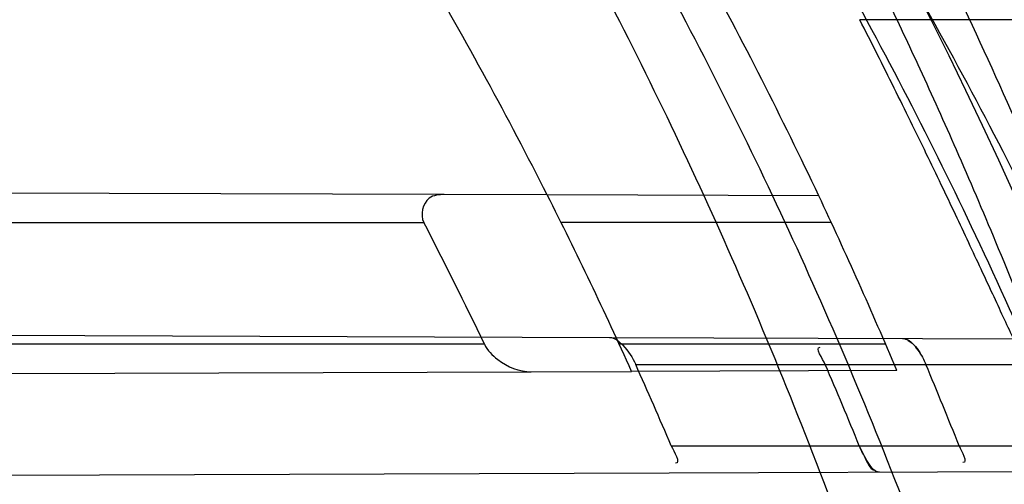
# Model space of a CAD drawing. Header units: millimetres. Extents: x 0 to 297, y 0 to 210.
# Tile 48 of 256: x 146.1197 to 146.2046, y 91.2105 to 91.2505. Entities that reach past the tile are written whole.
import ezdxf

# ---------------------------------------------------------------- set-up
doc = ezdxf.new("R2010")
doc.units = ezdxf.units.MM
doc.header["$LTSCALE"] = 16.335
doc.layers.get('0').update_dxf_attribs({"linetype": 'CONTINUOUS'})
for name, color, linetype in [('01_GLOBAL', 7, 'CONTINUOUS'), ('INTFCLR_1', 7, 'CONTINUOUS'), ('INTFCLR_144815', 7, 'CONTINUOUS')]:
    doc.layers.add(name, color=color, linetype=linetype)

msp = doc.modelspace()

# ---------------------------------------------------------------- linework, layer by layer
at = {"color": 7, "linetype": 'Continuous'}
msp.add_circle((146.8548034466, 92.13446435), 2.66, dxfattribs=at)
at = {"color": 9, "linetype": 'Continuous'}
msp.add_arc((146.8548034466, 92.13446435), 2.6259090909, 182.9674534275, 267.0325465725, dxfattribs=at)
at = {"layer": '01_GLOBAL', "color": 7, "linetype": 'Continuous'}
msp.add_circle((146.8548034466, 92.13446435), 2.695, dxfattribs=at)
at = {"layer": 'INTFCLR_1', "color": 9, "linetype": 'Continuous'}
for p, q in [((146.1563456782, 91.2354130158), (146.1100284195, 91.2355746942)), ((146.1886453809, 91.23530026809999), (146.165223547, 91.23538202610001)), ((146.0991052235, 91.2330186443), (146.1545759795, 91.2330186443)), ((146.1897150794, 91.2330186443), (146.1664112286, 91.2330186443)), ((146.1705875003, 91.22311330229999), (146.2345361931, 91.2228900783)), ((146.1598068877, 91.22251864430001), (146.1055605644, 91.22251864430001)), ((146.1944071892, 91.22251864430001), (146.1714330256, 91.22251864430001)), ((146.195367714, 91.2202604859), (146.1724958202, 91.2201806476)), ((146.1728489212, 91.22076864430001), (146.2353191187, 91.22076864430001)), ((146.1189566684, 91.21999375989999), (146.1638468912, 91.220150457)), ((146.1759172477, 91.2137686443), (146.2379111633, 91.2137686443)), ((146.1757315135, 91.2114419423), (146.2386939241, 91.2116617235))]:
    msp.add_line(p, q, dxfattribs=at)
at = {"layer": 'INTFCLR_1', "color": 6, "linetype": 'Continuous'}
for p, q in [((146.165223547, 91.23538202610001), (146.1563456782, 91.2354130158)), ((146.1119759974, 91.2233178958), (146.1705875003, 91.22311330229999)), ((146.1638468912, 91.220150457), (146.1724958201, 91.2201806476)), ((146.1184178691, 91.2112418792), (146.1757315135, 91.2114419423))]:
    msp.add_line(p, q, dxfattribs=at)
at = {"layer": 'INTFCLR_1', "color": 7, "linetype": 'Continuous'}
msp.add_line((146.1921377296, 91.2137686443), (146.1925580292, 91.2128938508), dxfattribs=at)
msp.add_lwpolyline([(146.1958620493, 91.22302507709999), (146.1959096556, 91.223022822), (146.1959589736, 91.22301634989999), (146.1960100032, 91.22300561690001), (146.1960627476, 91.222990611), (146.1961172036, 91.2229712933), (146.1961733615, 91.22294753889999), (146.196231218, 91.22291924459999), (146.1962907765, 91.2228863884), (146.1963520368, 91.2228489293)], dxfattribs=at)
at = {"layer": 'INTFCLR_1', "color": 6, "linetype": 'Continuous'}
for centre, radius, start, end in [((145.8396077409, 91.0702686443), 0.4224162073, 270, 90.00000002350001), ((145.8396077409, 91.0702686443), 0.4014439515, 270, 90.00000002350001), ((145.8396077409, 91.0702686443), 0.3650864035, 24.2438267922, 26.8886711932), ((145.8396077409, 91.0702686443), 0.3860864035, 22.8607581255, 25.3056735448), ((145.8183760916, 91.0589766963), 0.3785775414, 25.5939563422, 27.3694287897), ((145.8390298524, 91.07027247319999), 0.3661751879, 23.0714336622, 24.2673544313), ((145.8400723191, 91.07027220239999), 0.380185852, 22.1750527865, 23.3189759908), ((145.839028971, 91.0702719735), 0.3891364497, 21.6389598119, 22.7521298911)]:
    msp.add_arc(centre, radius, start, end, dxfattribs=at)
at = {"layer": 'INTFCLR_1', "color": 9, "linetype": 'Continuous'}
for radius, start, end in [(0.3650864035, 26.8886711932, 30.4187297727), (0.3860864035, 25.3056735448, 28.6197133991)]:
    msp.add_arc((145.8396077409, 91.0702686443), radius, start, end, dxfattribs=at)
for points, knots in [([(146.215167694, 90.9396470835), (146.2159987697, 90.9419085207), (146.2176274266, 90.946474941), (146.2207305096, 90.9557355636), (146.2257654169, 90.97235802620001), (146.2304341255, 90.99186806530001), (146.2335169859, 91.0093050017), (146.2348129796, 91.0182086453), (146.2354818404, 91.02335838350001), (146.2370256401, 91.0362869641), (146.2386297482, 91.0583777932), (146.2383725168, 91.0844410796), (146.2371603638, 91.1013312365), (146.2363978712, 91.10913017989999), (146.2358364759, 91.11431722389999), (146.2341019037, 91.1283170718), (146.2301634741, 91.1507347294), (146.2244881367, 91.17262139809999), (146.2204287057, 91.18561168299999), (146.2189019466, 91.1902581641), (146.2165792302, 91.19710265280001), (146.2113391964, 91.2114121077), (146.2022901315, 91.2324139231), (146.191984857, 91.25225539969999), (146.1848007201, 91.2644679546), (146.1814430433, 91.2699042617), (146.1792124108, 91.2734478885), (146.1731796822, 91.2827676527), (146.1630706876, 91.2970711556), (146.1490288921, 91.31448381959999), (146.1371354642, 91.3275359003), (146.1288272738, 91.33587871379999), (146.1242335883, 91.3402958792), (146.1178598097, 91.34625301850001), (146.1089384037, 91.3540531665), (146.0992814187, 91.3616216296), (146.0931582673, 91.3659756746), (146.0901748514, 91.36797805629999), (146.0877179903, 91.3695554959), (146.0855301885, 91.370872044), (146.0836031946, 91.37188306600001), (146.0825200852, 91.3723860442), (146.0816575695, 91.37269367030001), (146.0810609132, 91.3728329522), (146.0805598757, 91.3727572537), (146.0804622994, 91.37228572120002), (146.0807027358, 91.3717645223), (146.0811202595, 91.37104224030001), (146.0817948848, 91.3701330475), (146.0826939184, 91.36902450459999), (146.0838249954, 91.3677243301), (146.0851758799, 91.36623182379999), (146.086740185, 91.3645487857), (146.0892045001, 91.3619398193), (146.0927127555, 91.3582725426), (146.0992604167, 91.35140180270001), (146.106411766, 91.3436935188), (146.1129263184, 91.3363261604), (146.1169531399, 91.331641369), (146.123428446, 91.3239507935), (146.1333417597, 91.31148785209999), (146.1463378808, 91.2933556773), (146.155744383, 91.27855323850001), (146.1619029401, 91.26801686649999), (146.1660815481, 91.2606062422), (146.1732904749, 91.2470796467), (146.1829180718, 91.22665319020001), (146.189559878, 91.2096229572), (146.192649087, 91.2007931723)], [0, 0, 0, 0, 0.0103790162, 0.0208837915, 0.0420711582, 0.08518389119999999, 0.1071959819, 0.1183353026, 0.1239410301, 0.1295663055, 0.1744258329, 0.2192337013, 0.2417180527, 0.2473539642, 0.2529903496, 0.2641931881, 0.3081223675, 0.3509244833, 0.3614867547, 0.3667496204, 0.3719934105, 0.3926231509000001, 0.4323812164, 0.470412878, 0.488854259, 0.4934078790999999, 0.4979383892, 0.5068921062, 0.5412323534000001, 0.5733304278, 0.6031976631, 0.6172528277, 0.6240454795, 0.630650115, 0.6548352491, 0.6750685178, 0.6834752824, 0.6871962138, 0.6905460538, 0.6960524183, 0.6981915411, 0.6999110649, 0.7012078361, 0.7020914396, 0.7026255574, 0.7031007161, 0.7038824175, 0.7050749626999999, 0.7066970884, 0.7087489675, 0.7112252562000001, 0.7141187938, 0.7174211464, 0.7211233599, 0.729578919, 0.7392839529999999, 0.762009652, 0.7748693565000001, 0.7816473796, 0.7886214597, 0.8181786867, 0.8502212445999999, 0.8846823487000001, 0.8936821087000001, 0.9027944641, 0.9213301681, 0.9597016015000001, 1, 1, 1, 1]), ([(146.1992099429, 91.20019722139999), (146.1960588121, 91.2089902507), (146.1892828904, 91.22594970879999), (146.1794698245, 91.24627169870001), (146.1721239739, 91.2597257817), (146.1678648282, 91.26709857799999), (146.1615839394, 91.2775869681), (146.1519904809, 91.292320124), (146.1387431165, 91.3103555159), (146.12864185, 91.32274522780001), (146.1220434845, 91.3303899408), (146.1179380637, 91.3350487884), (146.1112965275, 91.3423740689), (146.104001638, 91.3500411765), (146.0973362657, 91.35685518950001), (146.0937384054, 91.3605216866), (146.091259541, 91.3630706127), (146.089155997, 91.3652879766), (146.0875467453, 91.3669643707), (146.0839795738, 91.37126884), (146.0853256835, 91.3712686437)], [0, 0, 0, 0, 0.1351411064, 0.2639657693, 0.3262515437, 0.3568857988, 0.3871506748, 0.5031238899, 0.6110823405, 0.7107727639, 0.7343091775, 0.7571888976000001, 0.8006105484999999, 0.8773801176, 0.9101731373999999, 0.9387430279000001, 0.9512497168, 0.9624026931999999, 0.9805243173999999, 1, 1, 1, 1]), ([(146.0853256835, 91.3712686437), (146.0858354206, 91.3712685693), (146.0884302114, 91.37024205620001), (146.0914097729, 91.3684995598), (146.094679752, 91.36644225), (146.0977098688, 91.3644452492), (146.1039326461, 91.360106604), (146.1137472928, 91.3525690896), (146.1228234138, 91.3447983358), (146.1293077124, 91.3388643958), (146.1339781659, 91.33446754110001), (146.1424222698, 91.3261670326), (146.1545124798, 91.3131819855), (146.1687911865, 91.29585634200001), (146.1790766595, 91.28161812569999), (146.1852148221, 91.2723404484), (146.1874832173, 91.2688147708), (146.1908964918, 91.263408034), (146.1981971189, 91.2512666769), (146.2086731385, 91.2315369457), (146.2178781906, 91.21064109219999), (146.2232089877, 91.19640184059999), (146.2255710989, 91.18959322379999), (146.227123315, 91.18497242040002), (146.2312489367, 91.17205880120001), (146.2370185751, 91.1502981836), (146.2410247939, 91.1279970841), (146.242788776, 91.1140716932), (146.2433595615, 91.1089133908), (146.2441347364, 91.1011583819), (146.2453671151, 91.08436335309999), (146.2456287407, 91.058442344), (146.2439975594, 91.03647449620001), (146.2424282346, 91.02361998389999), (146.2417481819, 91.0184987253), (146.2404303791, 91.0096435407), (146.2372949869, 90.9922981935), (146.2325471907, 90.97289442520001), (146.2274296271, 90.95636879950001), (146.2242749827, 90.9471599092), (146.2226192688, 90.94261896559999), (146.2217743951, 90.9403701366)], [0, 0, 0, 0, 0.0031306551, 0.0166311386, 0.0214593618, 0.0268204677, 0.03892666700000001, 0.0680356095, 0.1027865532, 0.1122690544, 0.1220182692, 0.1421808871, 0.1849821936, 0.2309157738, 0.2799873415, 0.2927705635, 0.2992370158, 0.3057352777, 0.3320402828, 0.3862318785, 0.4428084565, 0.4721382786, 0.4795908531, 0.487069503, 0.5020757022, 0.562848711, 0.6251729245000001, 0.641061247, 0.6490543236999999, 0.6570463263, 0.6889269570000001, 0.7524525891, 0.8160592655, 0.8240370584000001, 0.8319876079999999, 0.8477879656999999, 0.8790177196, 0.9402188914, 0.9703170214, 0.9852457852, 1, 1, 1, 1])]:
    msp.add_open_spline(points, degree=3, knots=knots, dxfattribs=at)
at = {"layer": 'INTFCLR_1', "color": 6, "linetype": 'Continuous'}
for points, knots in [([(146.1150652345, 91.3712686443), (146.1142109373, 91.3712686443), (146.1157546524, 91.3683280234), (146.1170803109, 91.3667058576), (146.1192467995, 91.3638593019), (146.1219201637, 91.3606396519), (146.125337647, 91.3565305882), (146.129332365, 91.3517587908), (146.1336170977, 91.3465688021), (146.1378478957, 91.3413533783), (146.1417862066, 91.33638567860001), (146.1454017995, 91.33172329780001), (146.1486896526, 91.3273866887), (146.1516611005, 91.3233827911), (146.1543369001, 91.3197024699), (146.156743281, 91.3163299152), (146.1589048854, 91.3132456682), (146.1608385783, 91.3104414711), (146.1625660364, 91.3078989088), (146.1641084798, 91.30559694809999), (146.165490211, 91.30350884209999), (146.1667189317, 91.3016311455), (146.1678098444, 91.29994672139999), (146.1687779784, 91.29843810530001), (146.1696459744, 91.2970741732), (146.1706214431, 91.29552968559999), (146.171753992, 91.2937197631), (146.1728766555, 91.29190262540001), (146.1738510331, 91.2903096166), (146.1746912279, 91.2889253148), (146.1756155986, 91.2873892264), (146.1766371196, 91.2856754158), (146.1777643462, 91.28376355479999), (146.1790081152, 91.2816276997), (146.1803754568, 91.2792474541), (146.181880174, 91.2765877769), (146.1835347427, 91.2736124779), (146.1853542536, 91.27027563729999), (146.1873580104, 91.2665190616), (146.1895596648, 91.26228659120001), (146.1919715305, 91.2575132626), (146.194608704, 91.25211957), (146.1974929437, 91.24599442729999), (146.200642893, 91.2390039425), (146.2040752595, 91.23097719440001), (146.207802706, 91.22170867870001), (146.2118351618, 91.2109047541), (146.2161179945, 91.1983172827), (146.2203681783, 91.1842931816), (146.2242872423, 91.1694234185), (146.2276657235, 91.1543820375), (146.2304753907, 91.139299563), (146.2327156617, 91.12423570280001), (146.2343982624, 91.1091881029), (146.2355287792, 91.09419226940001), (146.236117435, 91.07923359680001), (146.2361708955, 91.0643357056), (146.2356951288, 91.04948488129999), (146.2346936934, 91.03468304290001), (146.2331693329, 91.0199420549), (146.2311191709, 91.00523224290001), (146.2285428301, 90.9905732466), (146.2254275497, 90.9759332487), (146.2217708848, 90.96133081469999), (146.2176203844, 90.94696854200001), (146.2132204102, 90.93354429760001), (146.2088852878, 90.9216267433), (146.2048596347, 90.91144843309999), (146.2011587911, 90.9027023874), (146.1977663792, 90.8951298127), (146.1946668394, 90.88853337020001), (146.1918379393, 90.88275133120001), (146.1892594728, 90.8776633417), (146.1869119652, 90.8731715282), (146.1847820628, 90.86920240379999), (146.1828538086, 90.8656918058), (146.1811073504, 90.8625765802), (146.1795253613, 90.85980462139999), (146.1780916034, 90.8573318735), (146.1767959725, 90.85512907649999), (146.1756290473, 90.853169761), (146.1745782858, 90.8514245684), (146.1736278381, 90.8498612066), (146.1727650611, 90.8484544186), (146.1719665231, 90.84716262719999), (146.1711689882, 90.84588214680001), (146.1703111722, 90.8445150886), (146.1693416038, 90.84298277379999), (146.1682509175, 90.8412753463), (146.1670226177, 90.8393723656), (146.1656376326, 90.83725160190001), (146.1640803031, 90.83489670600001), (146.1623329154, 90.8322916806), (146.1603729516, 90.82941522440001), (146.1581781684, 90.826247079), (146.1557236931, 90.8227690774), (146.1529902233, 90.81897164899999), (146.1499514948, 90.81483864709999), (146.1465806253, 90.8103557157), (146.1428687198, 90.80553486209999), (146.1388145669, 90.8003907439), (146.1344498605, 90.7949851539), (146.129996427, 90.7895765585), (146.1258273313, 90.7845911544), (146.1222457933, 90.7802900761), (146.1194492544, 90.7769295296), (146.1171773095, 90.7739602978), (146.1158081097, 90.7722877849), (146.114193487, 90.7692686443), (146.1150652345, 90.7692686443)], [0, 0, 0, 0, 0.0038604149, 0.007501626, 0.0124785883, 0.0188917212, 0.0268498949, 0.0364677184, 0.0470694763, 0.05724446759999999, 0.0668187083, 0.0757144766, 0.08390537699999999, 0.0914099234, 0.09824517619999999, 0.1044667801, 0.1101313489, 0.1152642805, 0.1198589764, 0.1240215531, 0.1277856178, 0.1311734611, 0.1341617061, 0.1368541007, 0.1392736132, 0.1414672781, 0.1451087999, 0.148921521, 0.1511192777, 0.1535471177, 0.1562389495, 0.1592204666, 0.1625628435, 0.1662680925, 0.1703891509, 0.1749670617, 0.1800766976, 0.185772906, 0.1921414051, 0.1993155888, 0.2073311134, 0.2163077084, 0.2264451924, 0.2379233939, 0.2509534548, 0.2658909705, 0.2830621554, 0.3030578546, 0.3259639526, 0.3492662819, 0.3725305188, 0.395610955, 0.4185782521, 0.4413347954, 0.4640172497, 0.4865192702, 0.5089682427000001, 0.5313242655, 0.5536477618, 0.5759939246, 0.5982772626, 0.6207472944, 0.6432362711, 0.6658996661, 0.6887559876, 0.7107777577, 0.7297237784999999, 0.7460531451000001, 0.7602331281, 0.7726347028, 0.7835467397, 0.7931663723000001, 0.8017211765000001, 0.8093215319, 0.8160683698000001, 0.8220757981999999, 0.8274205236, 0.83220661, 0.8364980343, 0.8403367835, 0.8437547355, 0.8468031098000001, 0.8495420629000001, 0.8520223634, 0.8542604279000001, 0.8564046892, 0.8588391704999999, 0.8615533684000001, 0.8645986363, 0.8679945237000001, 0.8717882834, 0.8760445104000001, 0.8807522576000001, 0.8859628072, 0.8917731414, 0.8981681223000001, 0.9051985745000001, 0.9129160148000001, 0.9213486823, 0.930543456, 0.9404096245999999, 0.9509435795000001, 0.9619432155, 0.9720502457, 0.9803711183, 0.9870628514, 0.9922716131, 0.9960607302, 1, 1, 1, 1]), ([(146.1150652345, 90.7692686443), (146.1160387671, 90.7692686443), (146.1177271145, 90.7704064), (146.1203228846, 90.771969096), (146.1232989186, 90.77413160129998), (146.1269787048, 90.7769491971), (146.1313602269, 90.7805465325), (146.136189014, 90.7847397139), (146.1410884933, 90.7892225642), (146.14571304, 90.7936536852), (146.1499506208, 90.7978758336), (146.1538079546, 90.8018604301), (146.1573032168, 90.80558744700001), (146.1604624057, 90.80905244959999), (146.1633068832, 90.8122543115), (146.1658602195, 90.8151952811), (146.1681553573, 90.81789510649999), (146.1702110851, 90.8203595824), (146.1720499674, 90.82260144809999), (146.1736917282, 90.82463420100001), (146.175161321, 90.82647923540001), (146.1764960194, 90.8281758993), (146.177810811, 90.8298661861), (146.1792115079, 90.8316888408), (146.1806985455, 90.83365031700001), (146.1821699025, 90.8356187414), (146.183615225, 90.8375779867), (146.1851191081, 90.83964462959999), (146.1867839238, 90.8419668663), (146.1886446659, 90.84460610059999), (146.1907239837, 90.84761283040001), (146.1930437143, 90.8510418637), (146.1956231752, 90.8549500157), (146.1984823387, 90.8594072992), (146.2016518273, 90.86451166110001), (146.2051614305, 90.8703758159), (146.209038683, 90.87713741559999), (146.2133125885, 90.8849785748), (146.2180078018, 90.8941127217), (146.2231555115, 90.90485947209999), (146.2286552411, 90.91737178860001), (146.2341538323, 90.9312565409), (146.2392951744, 90.9458956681), (146.2438614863, 90.9607345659), (146.2478132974, 90.9756282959), (146.2511637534, 90.9905608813), (146.2539112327, 91.0054533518), (146.2560779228, 91.020346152), (146.2576685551, 91.0351758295), (146.2586982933, 91.04996599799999), (146.2591763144, 91.0647019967), (146.2591102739, 91.07938636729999), (146.2585051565, 91.0940278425), (146.2573642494, 91.1086171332), (146.2556872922, 91.1231604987), (146.2534729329, 91.1376558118), (146.2507211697, 91.1520808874), (146.2474209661, 91.1664680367), (146.2435667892, 91.18079923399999), (146.239139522, 91.1950910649), (146.234151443, 91.20927087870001), (146.2288018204, 91.2228037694), (146.2234345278, 91.2350612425), (146.218408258, 91.24561069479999), (146.2138248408, 91.25458398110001), (146.2096571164, 91.2622864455), (146.2058775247, 91.2689320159), (146.2024553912, 91.2746998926), (146.1993628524, 91.27972662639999), (146.196567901, 91.2841272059), (146.1940471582, 91.2879852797), (146.1917761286, 91.291377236), (146.189737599, 91.2943570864), (146.1879066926, 91.29698229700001), (146.18627007, 91.2992900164), (146.1848016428, 91.3013303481), (146.183482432, 91.3031394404), (146.182221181, 91.3048484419), (146.1809100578, 91.3066048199), (146.1794654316, 91.30851560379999), (146.1779774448, 91.3104564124), (146.1764846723, 91.31237679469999), (146.1749729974, 91.3142966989), (146.1733137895, 91.3163746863), (146.1714604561, 91.3186595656), (146.1693845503, 91.3211749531), (146.1670661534, 91.32393152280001), (146.1644777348, 91.32694376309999), (146.1615962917, 91.33021938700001), (146.1583918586, 91.3337681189), (146.154841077, 91.33758842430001), (146.1509238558, 91.34167085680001), (146.1466153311, 91.3459997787), (146.1419164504, 91.35053715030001), (146.1369054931, 91.3551583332), (146.1319289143, 91.35951049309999), (146.1273729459, 91.3632762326), (146.1235388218, 91.3662278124), (146.1204516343, 91.36848349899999), (146.1177826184, 91.37009623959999), (146.1160568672, 91.3712686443), (146.1150652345, 91.3712686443)], [0, 0, 0, 0, 0.0042187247, 0.0081401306, 0.0133978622, 0.0200459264, 0.0282638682, 0.0379443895, 0.0477615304, 0.05703690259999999, 0.0656973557, 0.0736821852, 0.0810680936, 0.0878383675, 0.0940009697, 0.0996271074, 0.1047154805, 0.1093563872, 0.1135342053, 0.1172803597, 0.1206792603, 0.1237557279, 0.1266349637, 0.1299589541, 0.1337168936, 0.1373013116, 0.1406085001, 0.1442672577, 0.148377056, 0.1529904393, 0.1582606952, 0.164218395, 0.1709303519, 0.1785521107, 0.1871652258, 0.1969659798, 0.2081658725, 0.2209392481, 0.2356613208, 0.2526660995, 0.2725685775, 0.2948769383, 0.3173640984, 0.3397873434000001, 0.3621386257, 0.3841211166, 0.4060891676, 0.4277469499, 0.4493218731, 0.470705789, 0.4919793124, 0.5131981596, 0.5343255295, 0.5554668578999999, 0.5765984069, 0.5977513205, 0.6189954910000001, 0.6402209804, 0.6617015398, 0.6832900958, 0.7050415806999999, 0.7268239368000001, 0.7463339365, 0.7630160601, 0.7774553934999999, 0.7899931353, 0.8009638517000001, 0.8105830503, 0.8190545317, 0.8265380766, 0.8331730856, 0.8390248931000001, 0.8442268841, 0.8488182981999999, 0.8528943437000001, 0.8564866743, 0.8597116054, 0.8625968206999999, 0.8656908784, 0.8692094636, 0.8729771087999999, 0.8762884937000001, 0.879749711, 0.8835661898, 0.8878115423, 0.8924986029, 0.8976989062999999, 0.9034198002, 0.9097088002, 0.9166034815, 0.9241390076, 0.9323094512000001, 0.9411199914, 0.9506041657, 0.9606137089, 0.9706541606, 0.9792553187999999, 0.9862062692, 0.9916647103, 0.9957028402, 1, 1, 1, 1]), ([(146.1563456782, 91.2354130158), (146.1558984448, 91.23541457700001), (146.1546085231, 91.2353068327), (146.1542484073, 91.23364968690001), (146.1545759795, 91.2330186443)], [0, 0, 0, 0, 0.3861361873, 1, 1, 1, 1]), ([(146.1705875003, 91.22311330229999), (146.1710365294, 91.2231117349), (146.1719920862, 91.22227859), (146.1725760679, 91.22137386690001), (146.1728489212, 91.22076864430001)], [0, 0, 0, 0, 0.4034729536, 1, 1, 1, 1]), ([(146.1598068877, 91.22251864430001), (146.1600578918, 91.2219931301), (146.1612023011, 91.22078955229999), (146.1628197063, 91.22014687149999), (146.1638468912, 91.220150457)], [0, 0, 0, 0, 0.3618236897, 1, 1, 1, 1])]:
    msp.add_open_spline(points, degree=3, knots=knots, dxfattribs=at)
at = {"layer": 'INTFCLR_1', "color": 7, "linetype": 'Continuous'}
for points, knots in [([(146.1958620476, 91.2230250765), (146.1964174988, 91.22302342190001), (146.1972121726, 91.2220488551), (146.1977020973, 91.22120761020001), (146.1978853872, 91.22076864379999)], [0, 0, 0, 0, 0.5386740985, 1, 1, 1, 1]), ([(146.1938812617, 91.2115052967), (146.1933899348, 91.2115032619), (146.1927535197, 91.21255818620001), (146.1923170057, 91.21332791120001), (146.1921377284, 91.2137686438)], [0, 0, 0, 0, 0.5080295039, 1, 1, 1, 1])]:
    msp.add_open_spline(points, degree=3, knots=knots, dxfattribs=at)
for points in [[(146.1963520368, 91.2228489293), (146.1968150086, 91.2225568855), (146.1972325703, 91.2221283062), (146.1974460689, 91.22162427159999)], [(146.1925580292, 91.2128938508), (146.1928116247, 91.2124483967), (146.1929849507, 91.21167468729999), (146.1934975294, 91.2116764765)]]:
    msp.add_open_spline(points, degree=3, dxfattribs=at)
at = {"layer": 'INTFCLR_1', "color": 6, "linetype": 'Continuous'}
for points in [[(146.1892028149, 91.22076864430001), (146.1889969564, 91.2212462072), (146.1882431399, 91.22226736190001), (146.1887631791, 91.2222655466)], [(146.1759172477, 91.2137686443), (146.17611949, 91.2132938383), (146.1767944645, 91.21226490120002), (146.1762783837, 91.2122630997)], [(146.2007414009, 91.2137686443), (146.2009238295, 91.2133087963), (146.2015599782, 91.2123220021), (146.2010652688, 91.2123202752)]]:
    msp.add_open_spline(points, degree=3, dxfattribs=at)
at = {"layer": 'INTFCLR_144815', "color": 9, "linetype": 'Continuous'}
msp.add_line((146.2156203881, 91.2504824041), (146.1921750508, 91.2504824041), dxfattribs=at)
at = {"layer": 'INTFCLR_144815', "color": 6, "linetype": 'Continuous'}
for radius in [0.4466793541, 0.4256665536]:
    msp.add_circle((145.8396077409, 91.0702686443), radius, dxfattribs=at)
for radius, start, end in [(0.6157754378, 313.9937911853, 154.5150993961), (0.5947754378, 312.9543589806, 154.5144414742), (0.5751005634, 282.2440355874, 71.2863570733), (0.4627266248, 45.0000000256, 314.9999999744), (0.4618985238, 44.999999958, 315.000000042), (0.461229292, 44.99999997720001, 315.0000000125), (0.4537777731, 308.490992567, 51.50900743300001)]:
    msp.add_arc((145.8396077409, 91.0702686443), radius, start, end, dxfattribs=at)
at = {"layer": 'INTFCLR_144815', "color": 9, "linetype": 'Continuous'}
for centre, radius, start, end in [((145.8396077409, 91.0702686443), 0.5712784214, 292.4997540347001, 54.0964566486), ((145.8396102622, 91.0702698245), 0.5153523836, 292.4997540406, 54.09645665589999), ((145.8396077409, 91.0702686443), 0.450734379, 313.8592910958, 46.1407088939)]:
    msp.add_arc(centre, radius, start, end, dxfattribs=at)
at = {"layer": 'INTFCLR_144815', "color": 6, "linetype": 'Continuous'}
for points, knots in [([(146.2625648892, 91.0702686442), (146.2625648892, 91.0724684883), (146.262532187, 91.0768687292), (146.2623850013, 91.08346881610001), (146.2621395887, 91.09006891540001), (146.2617957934, 91.0966690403), (146.2613534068, 91.1032690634), (146.2608121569, 91.10986895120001), (146.260171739, 91.11646838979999), (146.2594317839, 91.123067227), (146.2585919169, 91.1296649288), (146.2576516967, 91.13626118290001), (146.2566107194, 91.14285515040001), (146.2554685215, 91.14944622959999), (146.2542247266, 91.1560332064), (146.2528788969, 91.1626151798), (146.2514307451, 91.1691905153), (146.2498799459, 91.1757578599), (146.2482264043, 91.18231502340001), (146.2464700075, 91.1888601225), (146.2446109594, 91.1953903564), (146.2426494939, 91.20190318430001), (146.240586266, 91.20839506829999), (146.2384220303, 91.2148626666), (146.2361580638, 91.2213016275), (146.2337958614, 91.2277076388), (146.2313375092, 91.2340755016), (146.2287855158, 91.2403997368), (146.2261430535, 91.24667412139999), (146.223413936, 91.2528919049), (146.2206027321, 91.25904570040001), (146.2177148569, 91.2651274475), (146.2147566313, 91.2711284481), (146.2117353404, 91.27703939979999), (146.2086592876, 91.28285042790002), (146.2055378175, 91.2885511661), (146.2023813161, 91.29413085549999), (146.1992011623, 91.29957850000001), (146.1960096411, 91.3048830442), (146.1928197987, 91.3100336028), (146.1896452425, 91.3150197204), (146.1864998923, 91.3198316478), (146.1833976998, 91.3244606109), (146.1803523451, 91.32889905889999), (146.1773769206, 91.3331408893), (146.1744836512, 91.33718159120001), (146.1716836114, 91.34101837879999), (146.1689866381, 91.3446500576), (146.1664013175, 91.3480768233), (146.1639350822, 91.3512999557), (146.1615937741, 91.3543222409), (146.1593814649, 91.35714805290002), (146.1573002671, 91.3597834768), (146.1553509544, 91.36223545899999), (146.1535333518, 91.3645113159), (146.1518468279, 91.3666181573), (146.1502903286, 91.36856289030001), (146.148862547, 91.37035208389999), (146.1475620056, 91.3719918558), (146.1463872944, 91.3734878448), (146.1453367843, 91.3748448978), (146.1444092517, 91.3760686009), (146.1436017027, 91.3771608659), (146.1429160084, 91.3781339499), (146.1423391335, 91.37896735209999), (146.1418093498, 91.3798985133), (146.141227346, 91.3805648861), (146.1412445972, 91.3817629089), (146.1415550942, 91.3817685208)], [0, 0, 0, 0, 0.0193188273, 0.0386418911, 0.05797372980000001, 0.0773181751, 0.0966800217, 0.1160624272, 0.1354702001, 0.1549057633, 0.1743738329, 0.1938759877, 0.2134167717, 0.2329964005, 0.2526187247, 0.2722829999, 0.2919923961, 0.3117443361, 0.3315407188, 0.3513772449, 0.37125414, 0.391164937, 0.4111075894, 0.4310729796, 0.4510561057, 0.4710451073, 0.4910305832, 0.5109984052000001, 0.5309330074, 0.5508166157, 0.5706284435, 0.590344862, 0.6099392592, 0.6293819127, 0.6486401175, 0.6676780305, 0.6864570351, 0.7049360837, 0.7230721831, 0.7408210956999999, 0.7581383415, 0.7749801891, 0.7913047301, 0.8070730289, 0.822250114, 0.8368060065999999, 0.8507161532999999, 0.8639624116, 0.8765312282, 0.8884132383, 0.8996029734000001, 0.9101049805, 0.9199296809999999, 0.9290934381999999, 0.9376135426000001, 0.9455077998, 0.9527934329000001, 0.9594885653, 0.9656100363, 0.9711731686, 0.9761922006, 0.9806816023, 0.9846553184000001, 0.9881278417, 0.9911127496, 0.9936230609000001, 0.9972727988, 1, 1, 1, 1]), ([(146.1515348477, 90.7587687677), (146.1512150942, 90.7587746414), (146.1512119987, 90.7600070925), (146.1517859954, 90.7606977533), (146.1523169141, 90.7616585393), (146.1528921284, 90.7625183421), (146.1535763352, 90.7635215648), (146.1543814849, 90.7646472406), (146.15530592, 90.76590779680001), (146.1563525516, 90.76730531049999), (146.1575225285, 90.7688454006), (146.1588179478, 90.7705337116), (146.1602417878, 90.77237807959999), (146.1617966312, 90.7743862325), (146.1634827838, 90.7765637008), (146.1652973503, 90.7789125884), (146.1672357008, 90.7814334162), (146.169295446, 90.7841302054), (146.1714790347, 90.7870140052), (146.1737896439, 90.7900978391), (146.1762240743, 90.7933873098), (146.1787743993, 90.79688231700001), (146.1814309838, 90.80058082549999), (146.1841860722, 90.80448380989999), (146.1870298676, 90.8085896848), (146.1899514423, 90.8128953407), (146.1929388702, 90.81739609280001), (146.195979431, 90.82208572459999), (146.1990598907, 90.82695665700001), (146.2021667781, 90.832000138), (146.2052866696, 90.837206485), (146.2084064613, 90.8425653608), (146.2115136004, 90.84806604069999), (146.2145962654, 90.85369765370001), (146.2176434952, 90.85944939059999), (146.2206452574, 90.86531064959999), (146.2235925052, 90.87127120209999), (146.2264771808, 90.8773212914), (146.2292921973, 90.88345171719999), (146.2320314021, 90.88965389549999), (146.2346894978, 90.8959198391), (146.2372619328, 90.9022420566), (146.2397453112, 90.90861474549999), (146.2421317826, 90.9150191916), (146.2444188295, 90.9214479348), (146.2466074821, 90.92790255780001), (146.2487002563, 90.9343910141), (146.2506975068, 90.9409155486), (146.2525965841, 90.9474680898), (146.2543963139, 90.95404485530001), (146.2560946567, 90.9606375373), (146.2576905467, 90.9672398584), (146.2591843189, 90.9738506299), (146.2605765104, 90.98046966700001), (146.2618676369, 90.9870969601), (146.2630580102, 90.99373176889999), (146.2641477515, 91.00037227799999), (146.2651369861, 91.0070162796), (146.2660260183, 91.0136624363), (146.2668152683, 91.02031037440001), (146.2675051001, 91.0269596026), (146.2680958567, 91.03360976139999), (146.2685878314, 91.0402603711), (146.2689813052, 91.04691137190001), (146.269276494, 91.05356251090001), (146.2694735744, 91.0602138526), (146.2695726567, 91.0668651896), (146.2695738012, 91.07351660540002), (146.2694770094, 91.08016791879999), (146.2692822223, 91.0868192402), (146.2689893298, 91.0934703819), (146.2685981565, 91.1001213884), (146.2681084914, 91.10677196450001), (146.2675200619, 91.1134219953), (146.2668325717, 91.12007108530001), (146.2660456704, 91.1267189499), (146.2651589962, 91.1333650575), (146.2641721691, 91.140008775), (146.2630848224, 91.1466492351), (146.2618965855, 91.1532855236), (146.2606070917, 91.1599166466), (146.2592161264, 91.1665408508), (146.2577236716, 91.1731557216), (146.25612979, 91.17975889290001), (146.2544344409, 91.1863486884), (146.2526374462, 91.19292404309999), (146.2507388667, 91.199483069), (146.2487392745, 91.2060224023), (146.2466397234, 91.21253772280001), (146.2444415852, 91.21902445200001), (146.2421464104, 91.2254781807), (146.2397562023, 91.2318939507), (146.2372735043, 91.23826617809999), (146.2347014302, 91.24458873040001), (146.2320437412, 91.2508548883), (146.2293049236, 91.2570573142), (146.2264902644, 91.2631880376), (146.2236059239, 91.2692384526), (146.220658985, 91.2751993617), (146.2176574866, 91.2810610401), (146.2146104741, 91.2868132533), (146.211527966, 91.2924454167), (146.2084209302, 91.29794670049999), (146.2053011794, 91.3033062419), (146.2021812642, 91.3085133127), (146.1990742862, 91.31355757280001), (146.1959936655, 91.31842933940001), (146.1929528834, 91.3231198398), (146.189965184, 91.32762147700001), (146.187043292, 91.3319280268), (146.1841991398, 91.3360347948), (146.1814436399, 91.339938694), (146.1787864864, 91.34363828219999), (146.1762360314, 91.34713370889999), (146.1737992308, 91.3504265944), (146.1714816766, 91.35351982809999), (146.1692876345, 91.3564173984), (146.1672201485, 91.3591241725), (146.1652811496, 91.36164570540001), (146.1634716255, 91.36398800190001), (146.1617917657, 91.3661573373), (146.1602410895, 91.3681601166), (146.1588186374, 91.3700026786), (146.1575230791, 91.3716911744), (146.1563528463, 91.37323156), (146.1553062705, 91.3746291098), (146.1543814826, 91.3758897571), (146.1535770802, 91.37701559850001), (146.1528902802, 91.3780187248), (146.1523225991, 91.3788790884), (146.1518630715, 91.37966964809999), (146.151402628, 91.3804116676), (146.1510534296, 91.3817596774), (146.1515348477, 91.3817685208)], [0, 0, 0, 0, 0.0014103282, 0.0032894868, 0.0045784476, 0.006109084, 0.0078878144, 0.009921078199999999, 0.0122159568, 0.0147800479, 0.0176210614, 0.0207450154, 0.0241645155, 0.0278962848, 0.0319450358, 0.0363094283, 0.0409856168, 0.0459681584, 0.0512740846, 0.0569372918, 0.0629614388, 0.06932079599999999, 0.0760170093, 0.0830428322, 0.09038864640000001, 0.09804223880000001, 0.1059886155, 0.1142106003, 0.1226891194, 0.1314036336, 0.1403327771, 0.1494548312, 0.1587482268, 0.1681920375, 0.1777662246, 0.1874518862, 0.1972313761, 0.2070885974, 0.2170088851, 0.2269790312, 0.2369874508, 0.247023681, 0.2570780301, 0.2671479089, 0.2771627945, 0.2871678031, 0.297203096, 0.3072268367, 0.3172573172, 0.3272873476, 0.3372951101, 0.3472786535, 0.3572404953, 0.3671820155, 0.3771057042, 0.38701475, 0.3969071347, 0.4067804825, 0.4166362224, 0.4264761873, 0.4363022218, 0.4461151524, 0.4559173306, 0.4657100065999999, 0.4754958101, 0.4852761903, 0.4950537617, 0.5048299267, 0.514607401, 0.5243876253, 0.5341732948, 0.5439658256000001, 0.5537677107, 0.5635801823, 0.5734055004, 0.5832449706, 0.5931003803, 0.6029729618, 0.6128636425, 0.6227732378, 0.6327028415, 0.6426530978, 0.6526214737, 0.6626060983, 0.6726078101, 0.6826271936, 0.6926651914, 0.7027189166, 0.7127821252, 0.7228511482, 0.7329216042, 0.7429877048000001, 0.7530428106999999, 0.7630790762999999, 0.7730874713, 0.7830577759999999, 0.7929782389, 0.8028356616, 0.8126154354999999, 0.8223014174, 0.8318761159, 0.8413205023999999, 0.8506146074, 0.8597374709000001, 0.8686675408, 0.8773831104, 0.8858627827, 0.8940860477, 0.9020337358, 0.9096886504, 0.9170358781, 0.9240630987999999, 0.9307608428, 0.9371226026, 0.9431446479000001, 0.9488258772, 0.9541674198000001, 0.9591725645, 0.9638462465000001, 0.9681947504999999, 0.9722253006, 0.9759458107, 0.979364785, 0.9824904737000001, 0.9853313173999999, 0.9878955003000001, 0.9901906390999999, 0.9922241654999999, 0.994002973, 0.9955336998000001, 0.9968227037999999, 0.9978766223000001, 1, 1, 1, 1]), ([(146.1221340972, 91.3712686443), (146.121854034, 91.3712686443), (146.1217650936, 91.3702108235), (146.1224894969, 91.3693788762), (146.123367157, 91.3678782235), (146.1247612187, 91.36609387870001), (146.1265613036, 91.3637862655), (146.128808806, 91.3610382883), (146.13150356, 91.35777147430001), (146.1346511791, 91.3539703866), (146.1382867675, 91.3495479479), (146.1424048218, 91.3444666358), (146.14699477, 91.3386792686), (146.1520315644, 91.33214766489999), (146.1574486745, 91.3248776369), (146.1631935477, 91.3168507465), (146.1691616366, 91.3081205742), (146.17527173, 91.2987121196), (146.1814126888, 91.28870824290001), (146.1874988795, 91.2781675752), (146.1934387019, 91.26717947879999), (146.1991667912, 91.2558081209), (146.2046200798, 91.244134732), (146.2097609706, 91.2322084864), (146.2145518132, 91.2200965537), (146.2189754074, 91.2078325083), (146.2230148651, 91.1954622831), (146.226661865, 91.18301775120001), (146.2299164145, 91.1705130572), (146.2327714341, 91.1579940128), (146.2352383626, 91.1454361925), (146.2373125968, 91.1328888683), (146.2390034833, 91.1203246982), (146.2403109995, 91.1077833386), (146.2412405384, 91.0952555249), (146.2417956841, 91.0827526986), (146.2419187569, 91.0744270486), (146.2419187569, 91.0702686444)], [0, 0, 0, 0, 0.0025344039, 0.005901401, 0.0109295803, 0.0177704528, 0.0265540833, 0.0373505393, 0.04991676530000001, 0.0648695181, 0.0820131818, 0.1017234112, 0.1240566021, 0.1488553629, 0.1763609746, 0.2060970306, 0.2381748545, 0.2720515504, 0.3076064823, 0.3443876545, 0.3821831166, 0.4206251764, 0.4595934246, 0.4987613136, 0.5381325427, 0.5774437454, 0.6167240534, 0.6558745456, 0.6947773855, 0.7336358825, 0.7720551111, 0.8105726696, 0.8487051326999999, 0.8867612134, 0.9246626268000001, 0.9623689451, 1, 1, 1, 1]), ([(146.1616919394, 91.3712686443), (146.1613689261, 91.3712686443), (146.161354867, 91.3700255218), (146.1618990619, 91.3693139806), (146.1624036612, 91.3683331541), (146.1629511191, 91.3674540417), (146.1636029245, 91.3664290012), (146.1643702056, 91.3652789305), (146.1652510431, 91.3639918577), (146.1662478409, 91.3625660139), (146.1673615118, 91.3609958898), (146.1685933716, 91.35927662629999), (146.1699443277, 91.3574028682), (146.1714151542, 91.35536903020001), (146.1730061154, 91.3531695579), (146.1747171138, 91.35079874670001), (146.1765473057, 91.34825122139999), (146.1784952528, 91.3455217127), (146.1805585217, 91.34260561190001), (146.1827337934, 91.3394988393), (146.1850166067, 91.33619825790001), (146.187401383, 91.332701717), (146.1898813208, 91.3290083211), (146.1924484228, 91.32511854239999), (146.1950935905, 91.32103426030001), (146.1978067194, 91.31675882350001), (146.2005768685, 91.3122970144), (146.2033924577, 91.3076549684), (146.2062415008, 91.3028400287), (146.2091118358, 91.2978605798), (146.2119913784, 91.29272580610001), (146.2148683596, 91.2874454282), (146.2177314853, 91.2820295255), (146.2205700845, 91.27648833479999), (146.2233742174, 91.2708320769), (146.2261347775, 91.2650707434), (146.2288435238, 91.2592139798), (146.2314930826, 91.2532710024), (146.2340769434, 91.24725050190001), (146.2365894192, 91.2411606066), (146.2390255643, 91.2350089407), (146.2413812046, 91.22880240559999), (146.2436527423, 91.2225475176), (146.2458372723, 91.21624994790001), (146.2479322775, 91.2099152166), (146.2499358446, 91.2035479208), (146.2518463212, 91.19715263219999), (146.2536625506, 91.1907330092), (146.255383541, 91.184292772), (146.2570086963, 91.17783475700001), (146.2585375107, 91.17136193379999), (146.2599697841, 91.16487642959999), (146.261305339, 91.1583806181), (146.262544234, 91.1518760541), (146.2636865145, 91.1453645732), (146.2647323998, 91.1388472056), (146.265682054, 91.1323253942), (146.2665357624, 91.1257998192), (146.2672937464, 91.1192715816), (146.2679563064, 91.1127410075), (146.2685236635, 91.1062089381), (146.2689960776, 91.09967549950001), (146.2693737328, 91.09314134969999), (146.2696568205, 91.0866064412), (146.2698454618, 91.08007129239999), (146.2699397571, 91.07353577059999), (146.2699397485, 91.0670003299), (146.2698454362, 91.06046482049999), (146.2696567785, 91.053929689), (146.2693736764, 91.0473948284), (146.2689960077, 91.0408607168), (146.2685235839, 91.0343273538), (146.2679562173, 91.0277953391), (146.2672936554, 91.0212648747), (146.2665356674, 91.0147367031), (146.2656819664, 91.0082112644), (146.2647323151, 91.0016895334), (146.263686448, 90.9951723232), (146.2625441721, 90.9886608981), (146.2613053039, 90.982156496), (146.2599697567, 90.975660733), (146.2585375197, 90.9691753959), (146.257008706, 90.96270257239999), (146.2553835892, 90.9562447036), (146.2536625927, 90.949804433), (146.2518464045, 90.94338494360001), (146.2499359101, 90.9369895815), (146.2479323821, 90.9306223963), (146.2458373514, 90.92428757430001), (146.2436528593, 90.9179901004), (146.2413812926, 90.9117351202), (146.2390256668, 90.90552861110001), (146.2365895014, 90.899376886), (146.2340770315, 90.8932869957), (146.2314931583, 90.88726645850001), (146.2288435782, 90.88132342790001), (146.2261348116, 90.875466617), (146.2233742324, 90.86970524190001), (146.2205700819, 90.8640489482), (146.2177314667, 90.8585077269), (146.2148683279, 90.8530918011), (146.2119913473, 90.8478114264), (146.2091118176, 90.84267667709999), (146.2062415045, 90.8376972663), (146.2033924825, 90.8328823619), (146.200576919, 90.82824035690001), (146.1978068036, 90.82377859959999), (146.1950937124, 90.8195032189), (146.1924485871, 90.815418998), (146.1898815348, 90.8115292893), (146.1874016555, 90.8078359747), (146.1850169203, 90.8043394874), (146.1827341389, 90.8010389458), (146.1805588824, 90.7979321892), (146.1784956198, 90.79501609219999), (146.1765476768, 90.7922865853), (146.1747174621, 90.7897390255), (146.1730064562, 90.78736820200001), (146.1714154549, 90.7851686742), (146.1699446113, 90.78313481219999), (146.1685936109, 90.7812609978), (146.1673617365, 90.7795417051), (146.1662480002, 90.7779715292), (146.1652512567, 90.7765456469), (146.1643701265, 90.7752585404), (146.1636036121, 90.7741083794), (146.1629493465, 90.7730834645), (146.1624091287, 90.7722038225), (146.1619724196, 90.7713972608), (146.1615362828, 90.7706337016), (146.1612048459, 90.7692686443), (146.1616919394, 90.7692686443)], [0, 0, 0, 0, 0.0014863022, 0.0034583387, 0.00480742, 0.0064070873, 0.008263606, 0.0103831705, 0.0127725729, 0.0154385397, 0.018388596, 0.0216299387, 0.0251705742, 0.0290176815, 0.0331791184, 0.0376612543, 0.0424708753, 0.0476126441, 0.053091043, 0.05890788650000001, 0.0650637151, 0.071556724, 0.0783824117, 0.08553378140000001, 0.09300120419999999, 0.1007725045, 0.1088330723, 0.1171662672, 0.125753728, 0.1345758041, 0.1436120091, 0.1528416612, 0.1622443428, 0.1717998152, 0.1814887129, 0.1912927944, 0.2011949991, 0.2111795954, 0.2212322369, 0.2313400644, 0.2414915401, 0.251676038, 0.2618853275, 0.272110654, 0.2823462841, 0.2925853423, 0.3028240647, 0.3130572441, 0.3232827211, 0.3334966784, 0.3436983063, 0.353884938, 0.364056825, 0.3742120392, 0.3843517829, 0.3944749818, 0.4045834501, 0.4146764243, 0.4247563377, 0.4348229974, 0.4448791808, 0.4549248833, 0.4649631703, 0.4749943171, 0.4850215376, 0.4950452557, 0.505068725, 0.5150924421, 0.5251196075, 0.5351507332, 0.5451888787, 0.5552345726, 0.5652905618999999, 0.5753571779, 0.5854368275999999, 0.5955298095, 0.6056379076, 0.615761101, 0.6259004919, 0.6360558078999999, 0.6462271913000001, 0.6564139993, 0.6666151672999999, 0.6768294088, 0.6870543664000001, 0.6972879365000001, 0.7075261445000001, 0.7177656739, 0.7280008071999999, 0.7382265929, 0.7484354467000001, 0.7586203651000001, 0.7687717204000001, 0.7788795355, 0.7889322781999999, 0.7989169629, 0.8088192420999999, 0.8186233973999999, 0.8283123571, 0.8378678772, 0.8472706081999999, 0.8565002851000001, 0.8655364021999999, 0.8743584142, 0.8829458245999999, 0.8912789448, 0.8993394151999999, 0.9071106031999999, 0.9145779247, 0.9217291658, 0.9285546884, 0.9350475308, 0.9412033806, 0.9470201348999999, 0.9524985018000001, 0.9576403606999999, 0.9624499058, 0.9669322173, 0.9710936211, 0.9749409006, 0.978481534, 0.9817230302, 0.984673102, 0.9873392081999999, 0.9897286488, 0.9918483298, 0.9937048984, 0.9953046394, 0.9966537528, 0.9977587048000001, 1, 1, 1, 1]), ([(146.270839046, 91.0702686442), (146.270839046, 91.07261615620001), (146.2708026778, 91.0773117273), (146.2706389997, 91.08435450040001), (146.2703661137, 91.0913966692), (146.2699838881, 91.09843787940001), (146.2694921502, 91.1054776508), (146.2688906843, 91.1125154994), (146.2681792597, 91.1195506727), (146.2673576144, 91.12658245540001), (146.2664255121, 91.1336097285), (146.2653827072, 91.14063140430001), (146.2642290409, 91.1476458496), (146.2629643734, 91.1546514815), (146.2615887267, 91.161646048), (146.2601021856, 91.16862733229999), (146.2585050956, 91.1755923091), (146.2567979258, 91.1825379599), (146.2549815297, 91.1894603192), (146.2530569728, 91.1963553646), (146.2510258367, 91.2032180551), (146.2488900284, 91.2100432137), (146.2466520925, 91.21682466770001), (146.2443151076, 91.2235558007), (146.2418829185, 91.2302290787), (146.2393601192, 91.2368363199), (146.2367521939, 91.2433685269), (146.2340656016, 91.2498158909), (146.231307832, 91.2561678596), (146.2284874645, 91.2624131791), (146.2256141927, 91.2685399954), (146.2226988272, 91.2745359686), (146.2197532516, 91.2803884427), (146.2167903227, 91.2860846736), (146.2138237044, 91.29161211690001), (146.2108676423, 91.2969587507), (146.2079367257, 91.30211334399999), (146.2050455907, 91.3070657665), (146.2022085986, 91.31180727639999), (146.1994395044, 91.3163307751), (146.1967511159, 91.3206310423), (146.194155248, 91.3247044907), (146.1916626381, 91.3285490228), (146.1892828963, 91.3321638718), (146.1870237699, 91.3355504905), (146.1848909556, 91.3387125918), (146.1828881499, 91.3416558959), (146.1810177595, 91.3443870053), (146.1792812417, 91.3469128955), (146.1776794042, 91.3492405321), (146.1762125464, 91.35137665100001), (146.1748806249, 91.35332778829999), (146.1736832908, 91.3550995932), (146.17262015, 91.35669870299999), (146.1716900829, 91.35812678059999), (146.1708931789, 91.3593995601), (146.17022483, 91.36048863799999), (146.1695787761, 91.36171278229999), (146.1689756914, 91.3625587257), (146.1687748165, 91.36413347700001), (146.1691690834, 91.36414035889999)], [0, 0, 0, 0, 0.02225245, 0.0445093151, 0.0667750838, 0.0890537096, 0.1113496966, 0.1336661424, 0.1560071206, 0.1783746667, 0.2007723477, 0.2232005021, 0.2456615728, 0.2681539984, 0.2906786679, 0.3132316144, 0.3358115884, 0.3584115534, 0.3810274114, 0.4036483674, 0.4262663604, 0.4488666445, 0.4714362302, 0.493956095, 0.516405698, 0.5387611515, 0.5609948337, 0.5830754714, 0.6049679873, 0.6266337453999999, 0.648030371, 0.6691122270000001, 0.6898308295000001, 0.7101353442, 0.7299737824, 0.7492942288, 0.7680459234, 0.7861801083, 0.8036519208, 0.8204214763, 0.8364545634, 0.8517244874, 0.8662078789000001, 0.8798864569, 0.8927486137, 0.9047971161, 0.9160413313, 0.9264952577, 0.9361748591, 0.945097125, 0.9532791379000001, 0.9607380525, 0.9674902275, 0.9735510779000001, 0.9789355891, 0.9836595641, 0.9877384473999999, 0.9911880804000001, 0.9962621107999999, 1, 1, 1, 1]), ([(146.2915000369, 91.0702686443), (146.2915000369, 91.0747307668), (146.2913603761, 91.0836597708), (146.2907329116, 91.09704892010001), (146.2896849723, 91.1104339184), (146.288214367, 91.12381115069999), (146.2863175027, 91.1371756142), (146.2839919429, 91.1505193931), (146.2812336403, 91.16383047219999), (146.2780413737, 91.1770934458), (146.2744139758, 91.1902873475), (146.2703552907, 91.2033859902), (146.2658713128, 91.21635514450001), (146.2609768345, 91.22915374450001), (146.2556920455, 91.24172989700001), (146.2500508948, 91.2540250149), (146.2440962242, 91.26596767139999), (146.2378895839, 91.27747954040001), (146.2315062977, 91.2884748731), (146.2250357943, 91.2988658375), (146.2185803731, 91.308569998), (146.2122471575, 91.3175136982), (146.2061431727, 91.3256426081), (146.2003622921, 91.33292225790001), (146.1949878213, 91.33934700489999), (146.1900767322, 91.3449283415), (146.1856691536, 91.3496998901), (146.1817857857, 91.3537000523), (146.1784327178, 91.35698725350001), (146.1756088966, 91.3595785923), (146.1733015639, 91.36160173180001), (146.1712894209, 91.36304769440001), (146.1699601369, 91.3641541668), (146.1691690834, 91.36414035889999)], [0, 0, 0, 0, 0.0408499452, 0.0817377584, 0.1226908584, 0.1637418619, 0.2049215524, 0.2462459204, 0.2877224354, 0.329349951, 0.3711123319, 0.4129705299, 0.4548685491, 0.4967167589, 0.5383929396, 0.579731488, 0.6205367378, 0.6605415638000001, 0.6994421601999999, 0.7369113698, 0.7725873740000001, 0.8061275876, 0.8372253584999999, 0.8656390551, 0.8912193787, 0.9139002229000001, 0.9336943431, 0.9506758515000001, 0.9649483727, 0.9766362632, 0.9858655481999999, 0.9927569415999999, 1, 1, 1, 1]), ([(146.2091998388, 91.2155303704), (146.2089928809, 91.2157169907), (146.2087456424, 91.2161998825), (146.2083319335, 91.2169311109), (146.207901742, 91.21778828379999), (146.2073859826, 91.2188374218), (146.206792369, 91.2200810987), (146.2061179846, 91.2215138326), (146.2053631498, 91.2231327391), (146.2045293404, 91.2249280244), (146.203614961, 91.2268976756), (146.202623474, 91.2290269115), (146.2015532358, 91.23131302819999), (146.2004078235, 91.2337411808), (146.1991888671, 91.2363011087), (146.1978993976, 91.2389798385), (146.196547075, 91.2417554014), (146.1951356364, 91.2446150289), (146.1936754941, 91.2475330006), (146.1926794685, 91.24949556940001), (146.1921750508, 91.2504824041)], [0, 0, 0, 0, 0.0214966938, 0.0405828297, 0.0652793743, 0.09529253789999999, 0.1308285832, 0.1715592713, 0.2174515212, 0.2686150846, 0.3242550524, 0.3849632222, 0.4497974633, 0.5189726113, 0.5920631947, 0.6685125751, 0.7483022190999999, 0.8302286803, 0.9145080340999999, 1, 1, 1, 1])]:
    msp.add_open_spline(points, degree=3, knots=knots, dxfattribs=at)
at = {"layer": 'INTFCLR_144815', "color": 9, "linetype": 'Continuous'}
for points, knots in [([(146.1822340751, 91.38068519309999), (146.1820565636, 91.38053461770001), (146.1821747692, 91.3796404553), (146.1827953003, 91.3783824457), (146.183968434, 91.37628152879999), (146.1865823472, 91.3722458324), (146.1894210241, 91.3681422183), (146.1922072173, 91.3641426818), (146.1945013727, 91.36085330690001), (146.1990485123, 91.3543139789), (146.206169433, 91.34385795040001), (146.2127220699, 91.3337289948), (146.2173407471, 91.3262874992), (146.2206397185, 91.3208726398), (146.2265984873, 91.31079814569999), (146.2351099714, 91.29542275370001), (146.2432717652, 91.2790940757), (146.2488351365, 91.266943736), (146.2520181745, 91.2596478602), (146.2568238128, 91.2482532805), (146.2636642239, 91.2304823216), (146.2717386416, 91.20569587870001), (146.2774987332, 91.1840208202), (146.2809660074, 91.1682766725), (146.2827946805, 91.1590003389), (146.2853720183, 91.1448106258), (146.2884679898, 91.1231381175), (146.2900373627, 91.10369823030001), (146.2905249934, 91.09387386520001)], [0, 0, 0, 0, 0.0022439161, 0.0070120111, 0.0145616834, 0.0248857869, 0.0536624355, 0.0624935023, 0.07189207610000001, 0.0923184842, 0.1392770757, 0.19383471, 0.2085944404, 0.2237059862, 0.2549574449, 0.3214227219, 0.3930725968, 0.4308712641, 0.4502345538, 0.469804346, 0.5500822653, 0.6337070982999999, 0.7209882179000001, 0.7661541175, 0.7890968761, 0.8121288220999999, 0.9051772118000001, 1, 1, 1, 1]), ([(146.2976333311, 91.09371052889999), (146.2971365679, 91.1034676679), (146.2955420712, 91.12277618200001), (146.2923972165, 91.1442966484), (146.2897750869, 91.1583844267), (146.2879192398, 91.1675969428), (146.2843922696, 91.18323318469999), (146.2785389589, 91.2047593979), (146.2703267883, 91.2293671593), (146.2633813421, 91.247006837), (146.258496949, 91.2583143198), (146.2552625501, 91.2655576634), (146.2496069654, 91.27762178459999), (146.2413103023, 91.2938309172), (146.2326607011, 91.30908567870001), (146.2266069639, 91.31908054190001), (146.223252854, 91.3244519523), (146.2185584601, 91.3318377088), (146.2118942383, 91.3418851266), (146.2046597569, 91.3522559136), (146.2000368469, 91.35873906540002), (146.1977037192, 91.3620002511), (146.1948700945, 91.3659647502), (146.1919833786, 91.3700318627), (146.1893208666, 91.37402831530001), (146.1881256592, 91.3761103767), (146.1874895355, 91.3773473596), (146.1873643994, 91.3782382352), (146.1875406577, 91.378385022)], [0, 0, 0, 0, 0.0945441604, 0.1873460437, 0.2103231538, 0.2332131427, 0.2782846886, 0.3654193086, 0.4489587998, 0.529211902, 0.5487834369, 0.5681546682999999, 0.6059759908, 0.6777110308, 0.7443035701, 0.7756315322, 0.7907861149, 0.80558492, 0.8603198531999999, 0.9074428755, 0.9279435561, 0.9373780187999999, 0.9462430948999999, 0.9751197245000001, 0.985468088, 0.9930239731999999, 0.9977802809, 1, 1, 1, 1])]:
    msp.add_open_spline(points, degree=3, knots=knots, dxfattribs=at)

doc.saveas('drawing.dxf')
